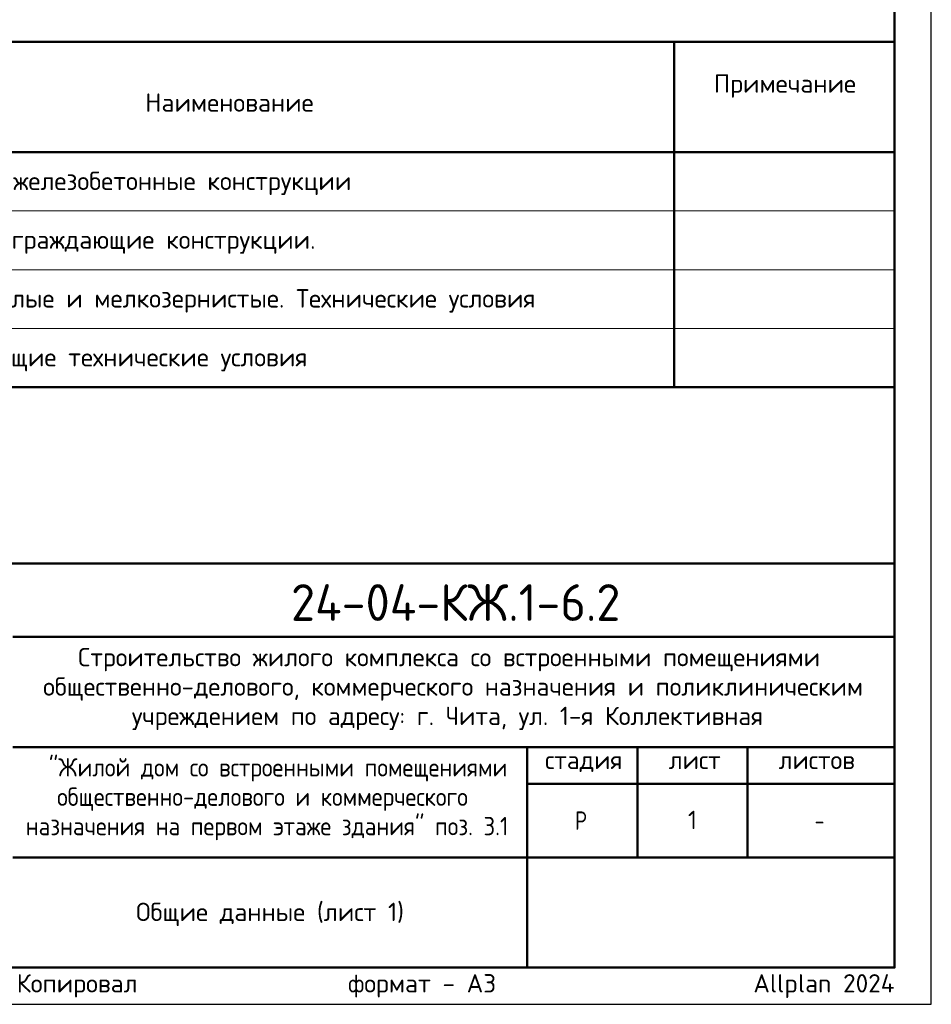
# Model space of a CAD drawing. Header units: millimetres. Extents: x 0 to 42000, y 0 to 29700.
# Tile 3 of 4: x 29593 to 42000, y 0 to 13403. Entities that reach past the tile are written whole.
import ezdxf

# ---------------------------------------------------------------- set-up
doc = ezdxf.new("R2010")
doc.units = ezdxf.units.MM
for name, color, linetype, lineweight in [('Standard', 7, 'Continuous', 25), ('Надписи', 7, 'Continuous', 25), ('Общий01', 7, 'Continuous', 13)]:
    doc.layers.add(name, color=color, linetype=linetype, lineweight=lineweight)
doc.styles.add('ISOCPEUR', font='isocpeur.ttf')

msp = doc.modelspace()

# ---------------------------------------------------------------- linework, layer by layer
at = {"layer": 'Standard', "color": 7, "linetype": 'Continuous', "lineweight": 13, "transparency": 33554687}
for p, q in [((23000, 13100), (41500, 13100)), ((23000, 10800), (41500, 10800)), ((23000, 10000), (41500, 10000)), ((23000, 10000), (41500, 10000)), ((23000, 9200), (41500, 9200)), ((23000, 8400), (41500, 8400))]:
    msp.add_line(p, q, dxfattribs=at)
at = {"layer": 'Standard', "color": 7, "linetype": 'Continuous', "lineweight": 50, "transparency": 33554687}
for p, q in [((38500, 13100), (38500, 8400)), ((23000, 11600), (41500, 11600)), ((23000, 6000), (41500, 6000)), ((29500, 5000), (41500, 5000)), ((29500, 3500), (41500, 3500)), ((36500, 2000), (36500, 3500)), ((38000, 2000), (38000, 3500)), ((39500, 2000), (39500, 3500)), ((36500, 3000), (41500, 3000)), ((29500, 2000), (41500, 2000)), ((36500, 500), (36500, 2000)), ((36500, 500), (36500, 2000))]:
    msp.add_line(p, q, dxfattribs=at)
at = {"layer": 'Standard', "color": 7, "linetype": 'Continuous', "lineweight": 25, "transparency": 33554687}
for p, q in [((41500, 500), (41500, 6000)), ((23000, 500), (41500, 500)), ((23000, 500), (41500, 500)), ((23000, 500), (41500, 500))]:
    msp.add_line(p, q, dxfattribs=at)
msp.add_lwpolyline([(0, 0), (42000, 0), (42000, 29700), (0, 29700), (0, 0)], close=True, dxfattribs=at)
at = {"layer": 'Standard', "color": 7, "linetype": 'Continuous', "lineweight": 50, "transparency": 33554687}
for points in [[(2000, 29200), (41500, 29200), (41500, 500), (2000, 500), (2000, 29200)], [(23000, 8400), (23000, 13100), (41500, 13100), (41500, 8400), (23000, 8400)]]:
    msp.add_lwpolyline(points, close=True, dxfattribs=at)
at = {"layer": 'Standard', "color": 7, "linetype": 'Continuous', "lineweight": 25, "transparency": 33554687}
msp.add_lwpolyline([(41500, 6000), (23000, 6000), (23000, 500), (41500, 500), (41500, 6000)], dxfattribs=at)

# ---------------------------------------------------------------- texts
at = {"layer": 'Standard', "color": 7, "linetype": 'Continuous', "lineweight": 13, "transparency": 33554687, "char_height": 250, "style": 'ISOCPEUR'}
for s, insert, width, attachment_point in [('\\A1;{\\fISOCPEUR|i0|b0;\\H250.000000;\\W1.000000;\\C7;Примечание}\\P', (40008, 12500), 1946.67, 5), ('\\A1;{\\fISOCPEUR|i0|b0;\\H250.000000;\\W1.000000;\\C7;Наименование}\\P', (32447, 12275), 2322.22, 5), ('\\A1;{\\fISOCPEUR|i0|b0;\\H250.000000;\\W1.000000;\\C7;Бетонные и железобетонные конструкции}\\P', (27470, 11175), 6786.57, 4), ('\\A1;{\\fISOCPEUR|i0|b0;\\H250.000000;\\W1.000000;\\C7;Несущие и ограждающие конструкции.}\\P', (27508, 10375), 6236.49, 4), ('\\A1;{\\fISOCPEUR|i0|b0;\\H250.000000;\\W1.000000;\\C7;Бетоны тяжелые и мелкозернистые. Технические условия}\\P', (27470, 9575), 9261.82, 4), ('\\A1;{\\fISOCPEUR|i0|b0;\\H250.000000;\\W1.000000;\\C7;Опалубка. Общие технические условия}\\P', (27470, 8775), 6248.99, 4)]:
    msp.add_mtext(s, dxfattribs=dict(at, insert=insert, width=width, attachment_point=attachment_point))
at = {"layer": 'Standard', "color": 7, "linetype": 'Continuous', "lineweight": 50, "transparency": 33554687, "insert": (33285, 5218), "char_height": 500, "width": 4936.77, "attachment_point": 7, "style": 'ISOCPEUR'}
msp.add_mtext('\\W0.96;24-04-КЖ.1-6.2', dxfattribs=at)
at = {"layer": 'Standard', "color": 7, "linetype": 'Continuous', "lineweight": 25, "transparency": 33554687, "char_height": 250, "style": 'ISOCPEUR'}
for s, insert, width, attachment_point in [('\\W0.99;Строительство жилого комплекса со встроенными помещениями', (30388, 4533), 10343.94, 7), ('\\W0.99;общественно-делового, коммерческого назначения и поликлиническим', (29912, 4133), 11292.27, 7), ('\\W0.99;учреждением по адресу: г. Чита, ул. 1-я Коллективная', (31119, 3733), 8881.18, 7), ('\\W0.90;"Жилой дом со встроенными помещениями', (29989, 3033), 6132.51, 7), ('\\W0.99;стадия    лист     листов', (36743, 3162), 4372.59, 7), ('\\W0.90;общественно-делового и коммерческого', (30102, 2633), 5904.55, 7), ('\\W0.90;назначения на первом этаже здания" поз. 3.1', (29676, 2233), 6756.08, 7), ('\\W0.80;Р', (37150, 2375), 299.86, 7), ('\\W0.78;-', (40412, 2375), 272.01, 7), ('\\A1;{\\fISOCPEUR|i0|b0;\\H250.000000;\\W1.000000;\\C7;Общие данные (лист 1)}\\P', (33000, 1383), 3696.6, 2)]:
    msp.add_mtext(s, dxfattribs=dict(at, insert=insert, width=width, attachment_point=attachment_point))
at = {"layer": 'Standard', "color": 8, "linetype": 'Continuous', "lineweight": 13, "transparency": 33554687, "insert": (41500, 248), "char_height": 250, "width": 11749.46, "attachment_point": 6, "style": 'ISOCPEUR'}
msp.add_mtext('\\A1;{\\fISOCPEUR|i0|b0;\\H250.000000;\\W1.000000;\\C8;Копировал                  формат - А3                      Allplan 2024}\\P', dxfattribs=at)
at = {"layer": 'Надписи', "color": 7, "linetype": 'Continuous', "lineweight": 13, "transparency": 33554687, "insert": (38750, 2510), "char_height": 250, "width": 194.44, "attachment_point": 5, "style": 'ISOCPEUR'}
msp.add_mtext('\\A1;{\\fISOCPEUR|i0|b0;\\H250.000000;\\W1.000000;\\C7;1}\\P', dxfattribs=at)
at = {"layer": 'Общий01', "transparency": 33554687, "insert": (32267, 13794), "char_height": 450, "width": 9852.92, "attachment_point": 5, "style": 'ISOCPEUR'}
msp.add_mtext('\\A1;{\\fISOCPEUR|i0|b0;\\H450.000000;\\W1.000000;\\C7;Ведомость ссылочных документов}\\P', dxfattribs=at)

doc.saveas('drawing.dxf')
